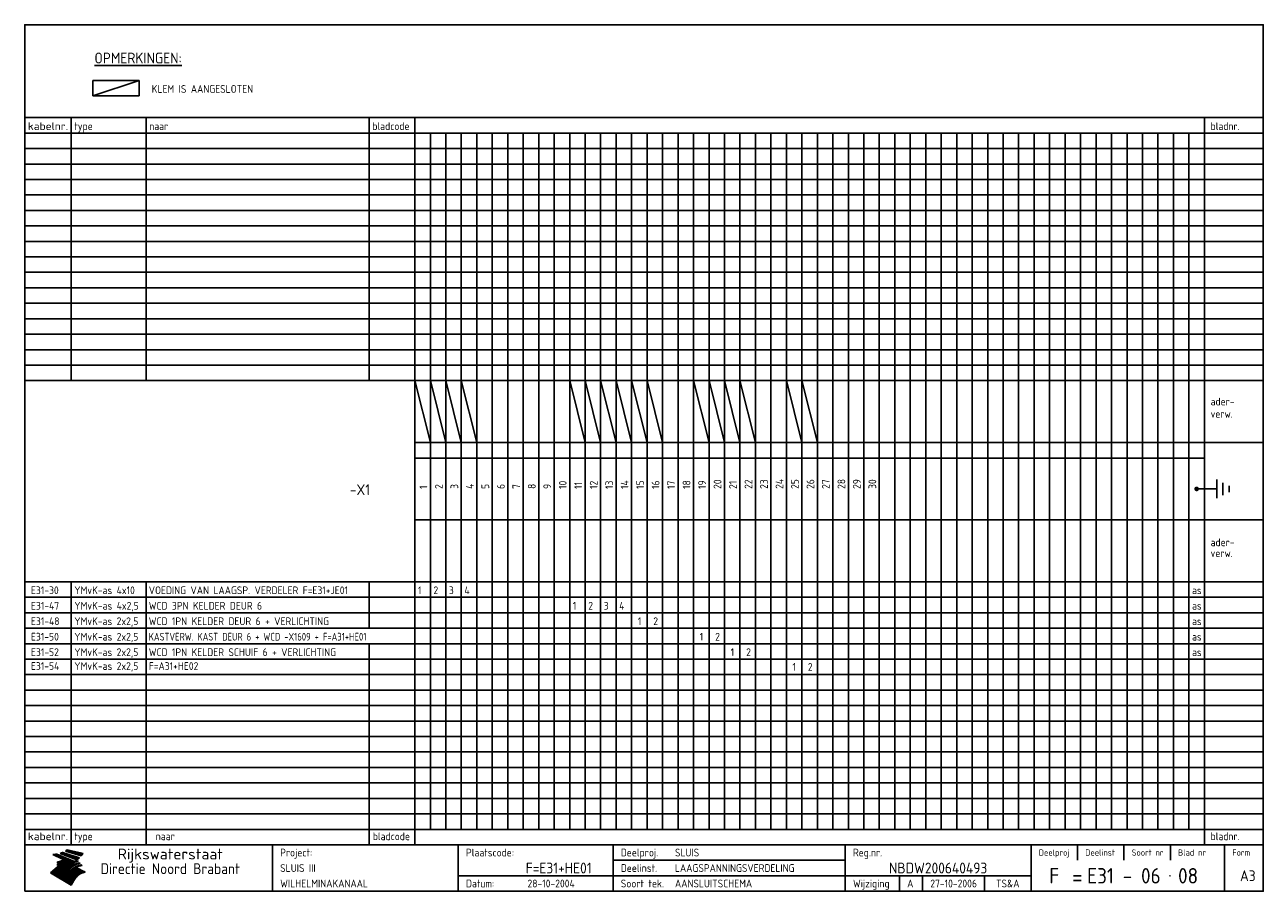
# Model space of a CAD drawing. Extents: x 10 to 410, y 10 to 290.
import ezdxf
from ezdxf.enums import TextEntityAlignment as Align

# ---------------------------------------------------------------- set-up
doc = ezdxf.new("R2010")
doc.units = 0
doc.header["$LTSCALE"] = 10
doc.header["$MEASUREMENT"] = 0
doc.layers.get('0').update_dxf_attribs({"linetype": 'CONTINUOUS'})
for name, color, linetype in [('0-25', 7, 'CONTINUOUS'), ('0-35', 2, 'CONTINUOUS'), ('0-50', 3, 'CONTINUOUS'), ('B-25', 7, 'CONTINUOUS'), ('B-35', 2, 'CONTINUOUS')]:
    doc.layers.add(name, color=color, linetype=linetype)
doc.styles.add('ISO', font='iso.shx')
doc.styles.get("Standard").update_dxf_attribs({"font": 'iso.shx'})

# ---------------------------------------------------------------- blocks, each defined once
blk = doc.blocks.new('KADER-A3')
at = {"layer": '0-25'}
for p, q in [((410, 35), (10, 35)), ((410, 30), (10, 30)), ((350, 25), (350, 20)), ((365, 25), (365, 20)), ((380, 25), (380, 20)), ((200, 20), (275, 20)), ((150, 15), (335, 15)), ((292.5, 15), (292.5, 10)), ((300, 15), (300, 10)), ((320, 15), (320, 10))]:
    blk.add_line(p, q, dxfattribs=at)
at = {"layer": '0-25', "color": 7}
for p, q in [((19.1, 21.89), (25.12, 19)), ((19.1, 21.89), (25.12, 19)), ((19.17, 21.86), (20.7, 21.86)), ((19.29, 21.8), (20.83, 21.8)), ((19.4, 21.75), (20.96, 21.75)), ((19.52, 21.69), (21.09, 21.69)), ((19.64, 21.63), (21.22, 21.63)), ((19.74, 21.92), (20.56, 21.92)), ((19.75, 21.58), (21.36, 21.58)), ((19.87, 21.52), (21.49, 21.52)), ((19.99, 21.47), (21.62, 21.47)), ((20.11, 21.41), (21.75, 21.41)), ((20.22, 21.35), (21.88, 21.35)), ((20.25, 21.97), (20.43, 21.97)), ((20.34, 21.3), (22.02, 21.3)), ((20.38, 21.99), (26.02, 19.59)), ((20.38, 21.99), (26.02, 19.59)), ((20.46, 21.24), (22.15, 21.24)), ((20.57, 21.18), (22.28, 21.18)), ((20.69, 21.13), (22.41, 21.13)), ((20.81, 21.07), (22.55, 21.07)), ((20.92, 21.02), (22.68, 21.02)), ((21.04, 20.96), (22.81, 20.96)), ((21.16, 20.9), (22.94, 20.9)), ((21.27, 20.85), (23.07, 20.85)), ((21.39, 20.79), (23.21, 20.79)), ((21.47, 22.25), (26.83, 20.19)), ((21.47, 22.25), (26.83, 20.19)), ((21.49, 22.25), (23.07, 22.25)), ((21.51, 20.73), (23.34, 20.73)), ((21.6, 22.2), (23.25, 22.2)), ((21.63, 20.68), (23.47, 20.68)), ((21.65, 22.31), (22.89, 22.31)), ((21.74, 20.62), (23.6, 20.62)), ((21.75, 22.14), (23.42, 22.14)), ((21.8, 22.37), (22.71, 22.37)), ((21.86, 20.57), (23.73, 20.57)), ((21.9, 22.08), (23.6, 22.08)), ((21.94, 22.42), (22.53, 22.42)), ((21.98, 20.51), (23.87, 20.51)), ((22.04, 22.03), (23.78, 22.03)), ((22.06, 22.48), (22.36, 22.48)), ((22.09, 20.45), (24, 20.45)), ((22.18, 22.53), (27.65, 20.8)), ((22.18, 22.53), (27.65, 20.8)), ((22.19, 21.97), (23.96, 21.97)), ((22.21, 20.4), (24.13, 20.4)), ((22.33, 20.34), (24.26, 20.34)), ((22.34, 21.92), (24.13, 21.92)), ((22.37, 20), (23.08, 20)), ((22.44, 20.28), (24.4, 20.28)), ((22.48, 21.86), (24.31, 21.86)), ((22.49, 20.06), (23.04, 20.06)), ((22.56, 20.23), (24.53, 20.23)), ((22.61, 20.12), (22.93, 20.12)), ((22.63, 21.8), (24.49, 21.8)), ((22.68, 20.17), (24.66, 20.17)), ((22.71, 20.17), (22.82, 20.17)), ((23.11, 20.02), (22.77, 20.2)), ((23.11, 20.02), (22.77, 20.2)), ((22.78, 21.75), (24.67, 21.75)), ((22.79, 20.12), (24.79, 20.12)), ((22.91, 20.06), (24.92, 20.06)), ((22.92, 21.69), (24.85, 21.69)), ((23.03, 20), (25.06, 20)), ((23.07, 21.63), (25.02, 21.63)), ((23.14, 22.99), (28.22, 21.46)), ((23.14, 22.99), (28.22, 21.46)), ((23.15, 22.98), (25.33, 22.98)), ((23.22, 21.58), (25.2, 21.58)), ((23.23, 23.04), (25.09, 23.04)), ((23.32, 23.1), (24.84, 23.1)), ((23.34, 22.93), (25.57, 22.93)), ((23.36, 21.52), (25.38, 21.52)), ((23.4, 23.15), (24.6, 23.15)), ((23.49, 23.21), (24.36, 23.21)), ((23.51, 21.47), (25.56, 21.47)), ((23.52, 22.87), (25.81, 22.87)), ((23.57, 23.27), (24.12, 23.27)), ((23.64, 23.32), (23.87, 23.32)), ((23.66, 21.41), (25.74, 21.41)), ((23.7, 23.36), (28.82, 22.17)), ((23.7, 23.36), (28.82, 22.17)), ((23.71, 22.82), (26.06, 22.82)), ((23.8, 21.35), (25.91, 21.35)), ((23.9, 22.76), (26.3, 22.76)), ((23.95, 21.3), (26.09, 21.3)), ((24.09, 22.7), (26.54, 22.7)), ((24.09, 21.24), (26.27, 21.24)), ((24.24, 21.18), (26.45, 21.18)), ((24.27, 22.65), (26.78, 22.65)), ((24.39, 21.13), (26.62, 21.13)), ((24.46, 22.59), (27.03, 22.59)), ((24.53, 21.07), (26.8, 21.07)), ((24.65, 22.53), (27.27, 22.53)), ((24.68, 21.02), (26.98, 21.02)), ((24.83, 20.96), (27.16, 20.96)), ((24.84, 22.48), (27.51, 22.48)), ((24.97, 20.9), (27.34, 20.9)), ((25.02, 22.42), (27.75, 22.42)), ((25.12, 20.85), (27.51, 20.85)), ((25.21, 22.37), (28, 22.37)), ((25.27, 20.79), (27.63, 20.79)), ((25.4, 22.31), (28.24, 22.31)), ((25.41, 20.73), (27.57, 20.73)), ((25.56, 20.68), (27.51, 20.68)), ((25.58, 22.25), (28.48, 22.25)), ((25.71, 20.62), (27.44, 20.62)), ((25.77, 22.2), (28.72, 22.2)), ((25.85, 20.57), (27.37, 20.57)), ((25.96, 22.14), (28.79, 22.14)), ((26, 20.51), (27.29, 20.51)), ((26.15, 22.08), (28.75, 22.08)), ((26.15, 20.45), (27.22, 20.45)), ((26.29, 20.4), (27.14, 20.4)), ((26.33, 22.03), (28.71, 22.03)), ((26.44, 20.34), (27.06, 20.34)), ((26.52, 21.97), (28.66, 21.97)), ((26.59, 20.28), (26.97, 20.28)), ((26.71, 21.92), (28.62, 21.92)), ((26.73, 20.23), (26.89, 20.23)), ((26.9, 21.86), (28.57, 21.86)), ((27.08, 21.8), (28.52, 21.8)), ((27.27, 21.75), (28.48, 21.75)), ((27.46, 21.69), (28.43, 21.69)), ((27.65, 21.63), (28.38, 21.63)), ((27.83, 21.58), (28.33, 21.58)), ((28.02, 21.52), (28.28, 21.52)), ((28.21, 21.47), (28.22, 21.47)), ((20.58, 17.88), (18.3, 16)), ((20.58, 17.88), (18.3, 16)), ((24.94, 11.97), (18.3, 16)), ((24.94, 11.97), (18.3, 16)), ((18.31, 16.01), (20.96, 16.01)), ((18.38, 16.07), (21.46, 16.07)), ((18.45, 16.12), (21.88, 16.12)), ((18.52, 16.18), (22.15, 16.18)), ((18.59, 16.23), (22.38, 16.23)), ((18.65, 16.29), (22.58, 16.29)), ((18.72, 16.35), (22.75, 16.35)), ((18.79, 16.4), (22.91, 16.4)), ((18.86, 16.46), (20.6, 16.46)), ((18.93, 16.52), (20.6, 16.52)), ((18.99, 16.57), (20.6, 16.57)), ((19.06, 16.63), (20.6, 16.63)), ((19.13, 16.68), (20.6, 16.68)), ((19.2, 16.74), (20.6, 16.74)), ((19.27, 16.8), (20.6, 16.8)), ((19.33, 16.85), (21.07, 16.85)), ((19.4, 16.91), (21.55, 16.91)), ((19.47, 16.97), (21.88, 16.97)), ((19.54, 17.02), (22.13, 17.02)), ((19.61, 17.08), (22.34, 17.08)), ((19.67, 17.13), (20.6, 17.13)), ((19.74, 17.19), (20.6, 17.19)), ((19.81, 17.25), (20.6, 17.25)), ((19.88, 17.3), (20.6, 17.3)), ((19.95, 17.36), (20.6, 17.36)), ((20.01, 17.42), (20.6, 17.42)), ((20.08, 17.47), (20.93, 17.47)), ((20.15, 17.53), (21.26, 17.53)), ((20.22, 17.58), (21.51, 17.58)), ((20.29, 17.64), (21.72, 17.64)), ((20.35, 17.7), (21.9, 17.7)), ((20.42, 17.75), (22.07, 17.75)), ((20.49, 17.81), (22.22, 17.81)), ((20.56, 17.87), (22.36, 17.87)), ((20.6, 19.11), (20.58, 19.51)), ((20.6, 19.11), (20.58, 19.51)), ((20.58, 19.5), (22.09, 19.5)), ((20.58, 19.44), (21.95, 19.44)), ((20.59, 19.38), (21.79, 19.38)), ((20.59, 19.33), (21.62, 19.33)), ((20.59, 19.27), (21.42, 19.27)), ((20.6, 19.22), (21.2, 19.22)), ((20.6, 19.16), (20.93, 19.16)), ((20.6, 19.11), (20.69, 19.12)), ((20.6, 19.11), (20.69, 19.12)), ((20.6, 18.79), (20.77, 18.81)), ((20.6, 18.79), (20.77, 18.81)), ((20.6, 18.29), (20.6, 18.79)), ((20.6, 18.29), (20.6, 18.79)), ((20.6, 18.77), (22.46, 18.77)), ((20.6, 18.71), (22.33, 18.71)), ((20.6, 18.65), (22.19, 18.65)), ((20.6, 18.6), (22.04, 18.6)), ((20.6, 18.54), (21.87, 18.54)), ((20.6, 18.48), (21.68, 18.48)), ((20.6, 18.43), (21.46, 18.43)), ((20.6, 18.37), (21.21, 18.37)), ((20.6, 18.29), (20.88, 18.32)), ((20.6, 18.29), (20.88, 18.32)), ((20.6, 18.32), (20.87, 18.32)), ((20.6, 17.88), (20.86, 17.91)), ((20.6, 17.88), (20.86, 17.91)), ((20.6, 17.43), (20.97, 17.48)), ((20.6, 17.43), (20.97, 17.48)), ((20.6, 17.43), (20.6, 17.09)), ((20.6, 17.43), (20.6, 17.09)), ((20.6, 17.09), (21.26, 17.16)), ((20.6, 17.09), (21.26, 17.16)), ((20.6, 16.8), (21.37, 16.89)), ((20.6, 16.8), (21.37, 16.89)), ((20.6, 16.8), (20.6, 16.45)), ((20.6, 16.8), (20.6, 16.45)), ((20.6, 16.45), (21.56, 16.56)), ((20.6, 16.45), (21.56, 16.56)), ((20.6, 15.97), (21.67, 16.09)), ((20.6, 15.97), (21.67, 16.09)), ((20.7, 16.46), (23.06, 16.46)), ((20.9, 19.55), (22.23, 19.55)), ((20.9, 18.82), (22.59, 18.82)), ((20.98, 17.92), (22.5, 17.92)), ((21.02, 17.13), (22.53, 17.13)), ((21.19, 19.61), (22.35, 19.61)), ((21.2, 16.52), (23.2, 16.52)), ((21.32, 18.88), (22.71, 18.88)), ((21.32, 17.98), (22.62, 17.98)), ((21.42, 19.67), (22.47, 19.67)), ((21.47, 17.19), (22.7, 17.19)), ((21.59, 18.03), (22.74, 18.03)), ((21.61, 18.93), (22.82, 18.93)), ((21.62, 19.72), (22.59, 19.72)), ((21.72, 16.57), (23.32, 16.57)), ((21.77, 17.25), (22.85, 17.25)), ((21.8, 19.78), (22.69, 19.78)), ((21.8, 18.09), (22.85, 18.09)), ((21.84, 18.99), (22.92, 18.99)), ((21.96, 19.83), (22.79, 19.83)), ((21.99, 18.15), (22.95, 18.15)), ((22.01, 17.3), (22.99, 17.3)), ((22.03, 19.05), (23.03, 19.05)), ((22.1, 16.63), (23.44, 16.63)), ((22.11, 19.89), (22.89, 19.89)), ((22.16, 18.2), (23.05, 18.2)), ((22.21, 19.1), (23.12, 19.1)), ((22.21, 17.36), (23.12, 17.36)), ((22.24, 19.95), (22.99, 19.95)), ((22.31, 18.26), (23.15, 18.26)), ((22.36, 19.16), (23.22, 19.16)), ((22.38, 16.68), (23.56, 16.68)), ((22.39, 17.42), (23.24, 17.42)), ((22.45, 18.32), (23.24, 18.32)), ((22.51, 19.22), (23.3, 19.22)), ((22.56, 17.47), (23.36, 17.47)), ((22.59, 18.37), (23.33, 18.37)), ((22.6, 16.74), (23.66, 16.74)), ((22.64, 19.27), (23.39, 19.27)), ((22.71, 18.43), (23.42, 18.43)), ((22.71, 17.53), (23.47, 17.53)), ((22.77, 19.33), (23.47, 19.33)), ((22.79, 16.8), (23.77, 16.8)), ((22.83, 18.48), (23.5, 18.48)), ((22.84, 17.58), (23.57, 17.58)), ((22.89, 19.38), (23.55, 19.38)), ((22.94, 18.54), (23.58, 18.54)), ((22.96, 16.85), (23.86, 16.85)), ((22.97, 17.64), (23.67, 17.64)), ((23, 19.44), (23.63, 19.44)), ((23.04, 18.6), (23.66, 18.6)), ((23.1, 19.5), (23.72, 19.5)), ((23.1, 17.7), (23.77, 17.7)), ((23.12, 16.91), (23.96, 16.91)), ((23.14, 18.65), (23.74, 18.65)), ((23.15, 19.95), (25.19, 19.95)), ((23.21, 19.55), (23.8, 19.55)), ((23.21, 17.75), (23.86, 17.75)), ((23.21, 16.01), (28.9, 16.01)), ((23.24, 18.71), (23.82, 18.71)), ((23.26, 19.89), (25.32, 19.89)), ((23.26, 16.97), (24.05, 16.97)), ((23.3, 19.61), (23.88, 19.61)), ((23.32, 17.81), (23.95, 17.81)), ((23.33, 18.77), (23.91, 18.77)), ((23.37, 16.07), (29.08, 16.07)), ((23.38, 19.83), (25.45, 19.83)), ((23.39, 19.67), (23.81, 19.67)), ((23.39, 17.02), (24.14, 17.02)), ((23.42, 18.82), (23.99, 18.82)), ((23.42, 17.87), (24.03, 17.87)), ((23.45, 19.7), (23.58, 19.79)), ((23.45, 19.7), (23.58, 19.79)), ((23.48, 19.72), (23.7, 19.72)), ((23.5, 19.78), (25.58, 19.78)), ((23.51, 18.88), (24.07, 18.88)), ((23.51, 16.12), (29.27, 16.12)), ((23.52, 17.92), (24.11, 17.92)), ((23.52, 17.08), (24.22, 17.08)), ((23.54, 18.9), (24.3, 19.42)), ((23.54, 18.9), (24.3, 19.42)), ((23.56, 19.78), (23.59, 19.78)), ((23.56, 19.39), (23.9, 19.62)), ((23.56, 19.39), (23.9, 19.62)), ((23.58, 19.79), (23.9, 19.62)), ((23.58, 19.79), (23.9, 19.62)), ((23.59, 18.93), (24.15, 18.93)), ((23.61, 19.72), (25.72, 19.72)), ((23.62, 17.98), (24.2, 17.98)), ((23.63, 17.13), (24.3, 17.13)), ((23.65, 18.59), (24.62, 19.25)), ((23.65, 18.59), (24.62, 19.25)), ((29.41, 16.17), (23.65, 16.17)), ((23.67, 18.99), (24.23, 18.99)), ((23.71, 18.03), (24.28, 18.03)), ((23.73, 19.67), (25.85, 19.67)), ((23.75, 19.05), (24.32, 19.05)), ((23.75, 17.19), (24.38, 17.19)), ((23.77, 16.23), (29.47, 16.23)), ((23.79, 18.09), (24.36, 18.09)), ((23.83, 19.1), (24.4, 19.1)), ((23.85, 19.61), (25.98, 19.61)), ((23.85, 17.25), (24.46, 17.25)), ((23.88, 18.15), (24.44, 18.15)), ((23.89, 16.29), (29.36, 16.29)), ((23.92, 19.16), (24.48, 19.16)), ((23.94, 18.19), (25.23, 19.07)), ((23.94, 18.19), (25.23, 19.07)), ((23.95, 17.3), (24.55, 17.3)), ((23.96, 19.55), (25.96, 19.55)), ((23.96, 18.2), (24.53, 18.2)), ((24, 19.22), (24.56, 19.22)), ((24, 16.35), (29.24, 16.35)), ((24.04, 18.26), (24.61, 18.26)), ((24.05, 17.36), (24.63, 17.36)), ((24.06, 17.88), (25.34, 18.76)), ((24.06, 17.88), (25.34, 18.76)), ((24.08, 19.5), (25.88, 19.5)), ((24.08, 19.27), (24.58, 19.27)), ((24.11, 16.4), (29.13, 16.4)), ((24.13, 18.32), (24.69, 18.32)), ((24.14, 17.42), (24.71, 17.42)), ((24.16, 19.33), (24.47, 19.33)), ((24.2, 19.44), (25.79, 19.44)), ((24.21, 18.37), (24.77, 18.37)), ((24.21, 16.46), (29.02, 16.46)), ((24.23, 17.47), (24.79, 17.47)), ((24.24, 17.48), (25.52, 18.36)), ((24.24, 17.48), (25.52, 18.36)), ((24.25, 19.38), (24.36, 19.38)), ((24.29, 18.43), (24.85, 18.43)), ((24.3, 19.42), (24.62, 19.25)), ((24.3, 19.42), (24.62, 19.25)), ((24.31, 19.38), (25.71, 19.38)), ((24.31, 17.53), (24.87, 17.53)), ((24.31, 16.52), (28.91, 16.52)), ((24.35, 17.17), (25.64, 18.05)), ((24.35, 17.17), (25.64, 18.05)), ((24.37, 18.48), (24.94, 18.48)), ((24.39, 17.58), (24.96, 17.58)), ((24.4, 16.57), (28.79, 16.57)), ((24.43, 19.33), (25.62, 19.33)), ((24.45, 18.54), (25.02, 18.54)), ((24.47, 17.64), (25.04, 17.64)), ((24.49, 16.63), (28.68, 16.63)), ((24.54, 18.6), (25.1, 18.6)), ((24.55, 19.27), (25.54, 19.27)), ((24.56, 17.7), (25.12, 17.7)), ((24.57, 16.68), (28.57, 16.68)), ((24.62, 18.65), (25.18, 18.65)), ((24.63, 16.72), (25.91, 17.6)), ((24.63, 16.72), (25.91, 17.6)), ((24.64, 17.75), (25.2, 17.75)), ((24.66, 16.74), (28.45, 16.74)), ((24.67, 19.22), (25.45, 19.22)), ((24.7, 18.71), (25.27, 18.71)), ((24.72, 17.81), (25.29, 17.81)), ((24.74, 16.8), (28.34, 16.8)), ((24.78, 19.16), (25.37, 19.16)), ((24.78, 18.77), (25.34, 18.77)), ((24.8, 17.87), (25.37, 17.87)), ((24.82, 16.85), (28.23, 16.85)), ((24.87, 18.82), (25.4, 18.82)), ((24.89, 17.92), (25.45, 17.92)), ((24.9, 19.1), (25.28, 19.1)), ((24.9, 16.91), (28.11, 16.91)), ((24.95, 18.88), (25.45, 18.88)), ((24.97, 17.98), (25.53, 17.98)), ((24.99, 16.97), (28, 16.97)), ((25.02, 19.05), (25.2, 19.05)), ((25.03, 18.93), (25.51, 18.93)), ((25.05, 18.03), (25.61, 18.03)), ((25.07, 17.02), (27.89, 17.02)), ((25.11, 18.99), (25.57, 18.99)), ((26.02, 19.59), (25.12, 19)), ((26.02, 19.59), (25.12, 19)), ((25.13, 18.09), (25.68, 18.09)), ((25.15, 17.08), (27.77, 17.08)), ((25.19, 19.05), (25.63, 19.05)), ((25.21, 18.15), (25.75, 18.15)), ((25.23, 17.13), (27.66, 17.13)), ((25.26, 19.1), (25.7, 19.1)), ((25.3, 18.2), (25.82, 18.2)), ((25.31, 17.19), (27.55, 17.19)), ((25.33, 19.16), (25.77, 19.16)), ((25.38, 18.26), (25.89, 18.26)), ((25.39, 19.22), (25.85, 19.22)), ((25.4, 17.25), (27.43, 17.25)), ((25.46, 18.32), (25.97, 18.32)), ((25.47, 19.27), (25.93, 19.27)), ((25.48, 17.3), (27.32, 17.3)), ((25.54, 19.33), (26.03, 19.33)), ((25.54, 18.37), (26.06, 18.37)), ((25.56, 17.36), (27.21, 17.36)), ((25.62, 18.43), (26.14, 18.43)), ((25.63, 19.38), (26.13, 19.38)), ((25.64, 17.42), (27.1, 17.42)), ((25.7, 18.48), (26.24, 18.48)), ((25.72, 19.44), (26.24, 19.44)), ((25.73, 17.47), (26.98, 17.47)), ((25.79, 18.54), (26.34, 18.54)), ((25.81, 17.53), (26.87, 17.53)), ((25.82, 19.5), (26.36, 19.5)), ((25.89, 18.6), (26.46, 18.6)), ((25.89, 17.58), (26.76, 17.58)), ((25.93, 19.55), (26.53, 19.55)), ((25.96, 17.64), (26.64, 17.64)), ((25.99, 18.65), (26.58, 18.65)), ((26.04, 17.7), (26.59, 17.7)), ((26.06, 19.61), (26.85, 19.61)), ((26.1, 18.71), (26.72, 18.71)), ((26.12, 17.75), (26.67, 17.75)), ((26.2, 17.81), (26.76, 17.81)), ((26.21, 19.67), (27.23, 19.67)), ((26.23, 18.77), (26.89, 18.77)), ((26.29, 17.87), (26.86, 17.87)), ((26.37, 18.82), (27.09, 18.82)), ((26.39, 17.92), (26.97, 17.92)), ((26.44, 19.72), (27.18, 19.72)), ((26.49, 17.98), (27.09, 17.98)), ((26.53, 18.88), (27.34, 18.88)), ((26.56, 17.68), (29.54, 16.2)), ((26.56, 17.68), (29.54, 16.2)), ((26.6, 18.03), (27.22, 18.03)), ((26.72, 18.09), (27.38, 18.09)), ((26.73, 18.93), (27.66, 18.93)), ((26.85, 18.15), (27.56, 18.15)), ((26.99, 18.99), (27.9, 18.99)), ((27, 18.2), (27.8, 18.2)), ((27.13, 19.78), (27.25, 19.64)), ((27.13, 19.78), (27.25, 19.64)), ((27.18, 18.26), (28.13, 18.26)), ((27.26, 19.05), (27.84, 19.05)), ((27.39, 18.32), (28.47, 18.32)), ((27.7, 18.37), (28.49, 18.37)), ((27.78, 19.1), (27.93, 18.96)), ((27.78, 19.1), (27.93, 18.96)), ((28, 18.43), (28.44, 18.43)), ((28.29, 15.83), (29.54, 16.2)), ((28.29, 15.83), (29.54, 16.2)), ((28.39, 18.48), (28.54, 18.32)), ((28.39, 18.48), (28.54, 18.32)), ((29.54, 16.2), (29.45, 16.17)), ((29.54, 16.2), (29.45, 16.17)), ((29.46, 16.18), (29.47, 16.18)), ((18.38, 15.95), (20.6, 15.95)), ((18.47, 15.9), (20.6, 15.9)), ((18.57, 15.84), (20.6, 15.84)), ((18.66, 15.78), (20.6, 15.78)), ((18.75, 15.73), (20.6, 15.73)), ((18.85, 15.67), (20.6, 15.67)), ((18.94, 15.62), (20.6, 15.62)), ((19.03, 15.56), (27.83, 15.56)), ((19.12, 15.5), (27.75, 15.5)), ((19.22, 15.45), (27.66, 15.45)), ((19.31, 15.39), (27.58, 15.39)), ((19.4, 15.33), (27.5, 15.33)), ((19.49, 15.28), (27.43, 15.28)), ((19.59, 15.22), (27.36, 15.22)), ((19.68, 15.17), (27.29, 15.17)), ((19.77, 15.11), (27.22, 15.11)), ((19.86, 15.05), (27.15, 15.05)), ((19.96, 15), (27.09, 15)), ((20.05, 14.94), (27.02, 14.94)), ((20.14, 14.88), (26.96, 14.88)), ((20.24, 14.83), (26.9, 14.83)), ((20.33, 14.77), (26.84, 14.77)), ((20.42, 14.72), (26.79, 14.72)), ((20.51, 14.66), (26.73, 14.66)), ((20.6, 15.97), (20.6, 15.58)), ((20.6, 15.97), (20.6, 15.58)), ((20.6, 15.58), (21.95, 15.73)), ((20.6, 15.58), (21.95, 15.73)), ((20.61, 14.6), (26.68, 14.6)), ((20.7, 14.55), (26.62, 14.55)), ((20.79, 14.49), (26.57, 14.49)), ((20.88, 14.43), (26.52, 14.43)), ((20.94, 15.62), (27.92, 15.62)), ((20.98, 14.38), (26.47, 14.38)), ((21.07, 14.32), (26.42, 14.32)), ((21.16, 14.27), (26.38, 14.27)), ((21.25, 14.21), (26.33, 14.21)), ((21.35, 14.15), (26.29, 14.15)), ((21.44, 14.1), (26.24, 14.1)), ((21.45, 15.67), (28.01, 15.67)), ((21.53, 14.04), (26.2, 14.04)), ((21.63, 13.98), (26.16, 13.98)), ((21.72, 13.93), (26.12, 13.93)), ((21.81, 13.87), (26.08, 13.87)), ((21.9, 13.82), (26.04, 13.82)), ((21.96, 15.73), (28.11, 15.73)), ((22, 13.76), (26, 13.76)), ((22.09, 13.7), (25.96, 13.7)), ((22.18, 13.65), (25.93, 13.65)), ((22.27, 13.59), (25.89, 13.59)), ((22.34, 15.78), (28.21, 15.78)), ((22.37, 13.53), (25.86, 13.53)), ((22.46, 13.48), (25.82, 13.48)), ((22.55, 13.42), (25.79, 13.42)), ((22.62, 15.84), (28.33, 15.84)), ((22.65, 13.37), (25.76, 13.37)), ((22.74, 13.31), (25.73, 13.31)), ((22.83, 13.25), (25.69, 13.25)), ((22.84, 15.9), (28.52, 15.9)), ((22.92, 13.2), (25.66, 13.2)), ((23.02, 13.14), (25.63, 13.14)), ((23.04, 15.95), (28.71, 15.95)), ((23.11, 13.08), (25.59, 13.08)), ((23.2, 13.03), (25.56, 13.03)), ((23.29, 12.97), (25.53, 12.97)), ((23.39, 12.92), (25.5, 12.92)), ((23.48, 12.86), (25.46, 12.86)), ((23.57, 12.8), (25.43, 12.8)), ((23.66, 12.75), (25.4, 12.75)), ((23.76, 12.69), (25.36, 12.69)), ((23.85, 12.63), (25.33, 12.63)), ((23.94, 12.58), (25.3, 12.58)), ((24.04, 12.52), (25.26, 12.52)), ((24.13, 12.47), (25.23, 12.47)), ((24.22, 12.41), (25.2, 12.41)), ((24.31, 12.35), (25.17, 12.35)), ((24.41, 12.3), (25.13, 12.3)), ((24.5, 12.24), (25.1, 12.24)), ((24.59, 12.18), (25.07, 12.18)), ((24.68, 12.13), (25.03, 12.13)), ((24.78, 12.07), (25, 12.07)), ((24.87, 12.02), (24.97, 12.02)), ((24.94, 11.97), (25.81, 13.45)), ((24.94, 11.97), (25.81, 13.45))]:
    blk.add_line(p, q, dxfattribs=at)
for centre, radius, start, end in [((19.15, 29.7), 7.8, 269.6055, 279.0886), ((19.15, 29.7), 7.8, 269.6055, 279.0886), ((19.93, 25.38), 5.91, 276.3402, 298.7463), ((19.93, 25.38), 5.91, 276.3402, 298.7463), ((19.84, 25.09), 6.03, 278.129, 302.868), ((19.84, 25.09), 6.03, 278.129, 302.868), ((19.84, 27.26), 5.27, 288.0217, 296.3084), ((19.84, 27.26), 5.27, 288.0217, 296.3084), ((20.49, 27.56), 5.28, 300.0654, 307.393), ((20.49, 27.56), 5.28, 300.0654, 307.393), ((24.11, 24.7), 5.26, 301.1147, 312.2814), ((24.11, 24.7), 5.26, 301.1147, 312.2814), ((21.95, 27.32), 8.59, 316.9248, 323.1399), ((21.95, 27.32), 8.59, 316.9248, 323.1399), ((20.21, 23.78), 5.91, 273.6149, 304.3803), ((20.21, 23.78), 5.91, 273.6149, 304.3803), ((20.35, 24.56), 5.76, 274.164, 302.5474), ((20.35, 24.56), 5.76, 274.164, 302.5474), ((20.05, 24.28), 6.02, 277.9472, 305.7139), ((20.05, 24.28), 6.02, 277.9472, 305.7139), ((20.04, 23.49), 6.09, 278.8115, 306.4242), ((20.04, 23.49), 6.09, 278.8115, 306.4242), ((20.53, 23.07), 5.96, 277.0519, 304.973), ((20.53, 23.07), 5.96, 277.0519, 304.973), ((20.72, 22.76), 5.91, 276.3402, 304.3803), ((20.72, 22.76), 5.91, 276.3402, 304.3803), ((21.06, 22.34), 5.81, 274.9043, 303.1745), ((21.06, 22.34), 5.81, 274.9043, 303.1745), ((20.82, 22.06), 6.04, 278.1111, 305.8489), ((20.82, 22.06), 6.04, 278.1111, 305.8489), ((21.3, 21.6), 5.91, 276.3402, 304.3803), ((21.3, 21.6), 5.91, 276.3402, 304.3803), ((27.05, 17.17), 2.63, 107.4286, 133.7799), ((27.05, 17.17), 2.63, 107.4286, 133.7799), ((27.45, 16.91), 2.81, 110.4143, 138.7411), ((27.45, 16.91), 2.81, 110.4143, 138.7411), ((27.57, 15.64), 3.4, 98.1566, 126.9045), ((27.57, 15.64), 3.4, 98.1566, 126.9045), ((27.91, 15.54), 3.39, 100.5835, 132.088), ((27.91, 15.54), 3.39, 100.5835, 132.088), ((28.21, 14.74), 3.67, 95.7581, 128.7216), ((28.21, 14.74), 3.67, 95.7581, 128.7216), ((27.01, 16.84), 2.93, 87.7348, 104.8316), ((27.01, 16.84), 2.93, 87.7348, 104.8316), ((27.37, 15.71), 3.93, 91.7838, 103.2817), ((27.37, 15.71), 3.93, 91.7838, 103.2817), ((28.4, 15.05), 3.21, 96.3886, 125.0052), ((28.4, 15.05), 3.21, 96.3886, 125.0052), ((27.82, 16.31), 2.8, 90.634, 105.1984), ((27.82, 16.31), 2.8, 90.634, 105.1984), ((28.19, 15.04), 3.93, 93.8342, 103.2817), ((28.19, 15.04), 3.93, 93.8342, 103.2817), ((28.58, 15.69), 2.8, 93.8141, 105.1984), ((28.58, 15.69), 2.8, 93.8141, 105.1984), ((28.95, 14.41), 3.93, 96.0135, 103.2817), ((28.95, 14.41), 3.93, 96.0135, 103.2817), ((31.24, 10.26), 6.3, 117.9568, 149.6251), ((31.24, 10.26), 6.3, 117.9568, 149.6251)]:
    blk.add_arc(centre, radius, start, end, dxfattribs=at)
at = {"layer": '0-35'}
for p, q in [((90, 25), (90, 10)), ((150, 25), (150, 10)), ((200, 25), (200, 10)), ((275, 25), (275, 10)), ((335, 25), (335, 10)), ((397.5, 25), (397.5, 10))]:
    blk.add_line(p, q, dxfattribs=at)
at = {"layer": '0-50'}
for p, q in [((10, 25), (410, 25)), ((348.75, 15), (351.25, 15)), ((348.75, 13.5), (351.25, 13.5))]:
    blk.add_line(p, q, dxfattribs=at)
blk.add_lwpolyline([(10, 10), (410, 10), (410, 290), (10, 290)], close=True, dxfattribs=at)
at = {"layer": '0-50', "const_width": 0.25}
blk.add_lwpolyline([(379.75, 15, 1), (380, 15, 1)], format="xyb", close=True, dxfattribs=at)
at = {"layer": '0-25', "style": 'ISO'}
for s, height, p in [('Project:', 2.5, (92.5, 22.5)), ('Plaatscode:', 2.5, (152.5, 22.5)), ('Deelproj.', 2.5, (202.5, 22.5)), ('Reg.nr.', 2.5, (277.5, 22.5)), ('Deelproj', 2, (337.5, 22.5)), ('Deelinst', 2, (352.5, 22.5)), ('Soort nr', 2, (367.5, 22.5)), ('Blad nr', 2, (382.5, 22.5)), ('Form', 2, (400, 22.5)), ('Deelinst.', 2.5, (202.5, 17.5)), ('Datum:', 2.5, (152.5, 12.5)), ('Soort tek.', 2.5, (202.5, 12.5)), ('Wijziging', 2.5, (277.5, 12.5))]:
    blk.add_text(s, height=height, dxfattribs=at).set_placement(p, align=Align.MIDDLE_LEFT)
for tag, p in [('N', (220, 22.5)), ('B', (92.5, 17.5)), ('P', (220, 17.5)), ('C', (92.5, 12.5)), ('U', (220, 12.5)), ('REV', (295, 12.5))]:
    blk.add_attdef(tag, text='', height=2.5, dxfattribs=at).set_placement(p, align=Align.MIDDLE_LEFT)
for tag, p in [('W', (180, 12.5)), ('Z', (310, 12.5)), ('Y', (327.5, 12.5))]:
    blk.add_attdef(tag, text='', height=2.5, dxfattribs=at).set_placement(p, align=Align.MIDDLE)
at = {"layer": '0-35', "style": 'ISO', "width": 1.00614}
blk.add_text('Rijkswaterstaat', height=3.5, dxfattribs=at).set_placement((40, 20.28), (74, 20.28), align=Align.FIT)
at = {"layer": '0-35', "color": 2, "style": 'ISO', "width": 0.948867}
blk.add_text('Directie Noord Brabant', height=3.5, dxfattribs=at).set_placement((34.5, 15.53), (79.5, 15.53), align=Align.FIT)
at = {"layer": '0-35', "style": 'ISO'}
for tag, p in [('X', (178.5, 17.5)), ('FORM', (402.5, 15))]:
    blk.add_attdef(tag, text='', height=3.5, dxfattribs=at).set_placement(p, align=Align.MIDDLE_LEFT)
blk.add_attdef('RNR', text='', height=3.5, dxfattribs=at).set_placement((305, 17.5), align=Align.MIDDLE)
at = {"layer": '0-50', "style": 'ISO'}
for tag, p in [('M', (342.5, 15)), ('O', (365, 15))]:
    blk.add_attdef(tag, text='', height=5, dxfattribs=at).set_placement(p, align=Align.MIDDLE)
blk.add_attdef('Q', text='', height=5, dxfattribs=at).set_placement((382.5, 15), align=Align.MIDDLE_LEFT)

msp = doc.modelspace()

# ---------------------------------------------------------------- linework, layer by layer
at = {"layer": '0-25'}
for p, q in [((10, 260), (410, 260)), ((10, 255), (410, 255)), ((141, 255), (141, 175)), ((146, 255), (146, 175)), ((151, 255), (151, 175)), ((156, 255), (156, 175)), ((161, 255), (161, 30)), ((166, 255), (166, 175)), ((171, 255), (171, 175)), ((176, 255), (176, 175)), ((181, 255), (181, 175)), ((186, 255), (186, 30)), ((191, 255), (191, 175)), ((196, 255), (196, 175)), ((201, 255), (201, 175)), ((206, 255), (206, 175)), ((211, 255), (211, 30)), ((216, 255), (216, 175)), ((221, 255), (221, 175)), ((226, 255), (226, 175)), ((231, 255), (231, 175)), ((236, 255), (236, 30)), ((241, 255), (241, 175)), ((246, 255), (246, 175)), ((251, 255), (251, 175)), ((256, 255), (256, 175)), ((261, 255), (261, 30)), ((266, 255), (266, 175)), ((271, 255), (271, 175)), ((276, 255), (276, 175)), ((281, 255), (281, 175)), ((286, 255), (286, 30)), ((291, 255), (291, 175)), ((296, 255), (296, 175)), ((301, 255), (301, 175)), ((306, 255), (306, 175)), ((311, 255), (311, 30)), ((316, 255), (316, 175)), ((321, 255), (321, 175)), ((326, 255), (326, 175)), ((331, 255), (331, 175)), ((336, 255), (336, 30)), ((341, 255), (341, 175)), ((346, 255), (346, 175)), ((351, 255), (351, 175)), ((356, 255), (356, 175)), ((361, 255), (361, 30)), ((366, 255), (366, 175)), ((371, 255), (371, 175)), ((376, 255), (376, 175)), ((381, 255), (381, 175)), ((386, 255), (386, 30)), ((10, 250), (410, 250)), ((10, 245), (410, 245)), ((10, 240), (410, 240)), ((10, 235), (410, 235)), ((10, 230), (410, 230)), ((10, 225), (410, 225)), ((10, 220), (410, 220)), ((10, 215), (410, 215)), ((10, 210), (410, 210)), ((10, 205), (410, 205)), ((10, 200), (410, 200)), ((10, 195), (410, 195)), ((10, 190), (410, 190)), ((10, 185), (410, 185)), ((10, 180), (410, 180)), ((10, 175), (410, 175)), ((141, 155), (136, 175)), ((141, 175), (141, 110)), ((146, 155), (141, 175)), ((146, 175), (146, 110)), ((151, 155), (146, 175)), ((151, 175), (151, 110)), ((156, 155), (151, 175)), ((156, 175), (156, 110)), ((166, 175), (166, 110)), ((171, 175), (171, 110)), ((176, 175), (176, 110)), ((181, 175), (181, 110)), ((191, 155), (186, 175)), ((191, 175), (191, 110)), ((196, 155), (191, 175)), ((196, 175), (196, 110)), ((201, 155), (196, 175)), ((201, 175), (201, 110)), ((206, 155), (201, 175)), ((206, 175), (206, 110)), ((211, 155), (206, 175)), ((216, 155), (211, 175)), ((216, 175), (216, 110)), ((221, 175), (221, 110)), ((226, 175), (226, 110)), ((231, 155), (226, 175)), ((231, 175), (231, 110)), ((236, 155), (231, 175)), ((241, 155), (236, 175)), ((241, 175), (241, 110)), ((246, 155), (241, 175)), ((246, 175), (246, 110)), ((251, 175), (251, 110)), ((256, 175), (256, 110)), ((261, 155), (256, 175)), ((266, 155), (261, 175)), ((266, 175), (266, 110)), ((271, 175), (271, 110)), ((276, 175), (276, 110)), ((281, 175), (281, 110)), ((291, 175), (291, 110)), ((296, 175), (296, 110)), ((301, 175), (301, 110)), ((306, 175), (306, 110)), ((316, 175), (316, 110)), ((321, 175), (321, 110)), ((326, 175), (326, 110)), ((331, 175), (331, 110)), ((341, 175), (341, 110)), ((346, 175), (346, 110)), ((351, 175), (351, 110)), ((356, 175), (356, 110)), ((366, 175), (366, 110)), ((371, 175), (371, 110)), ((376, 175), (376, 110)), ((381, 175), (381, 110)), ((136, 150), (391, 150)), ((389, 140), (395, 140)), ((395, 143), (395, 137)), ((397, 142), (397, 138)), ((399, 141), (399, 139)), ((10, 110), (410, 110)), ((141, 110), (141, 30)), ((146, 110), (146, 30)), ((151, 110), (151, 30)), ((156, 110), (156, 30)), ((166, 110), (166, 30)), ((171, 110), (171, 30)), ((176, 110), (176, 30)), ((181, 110), (181, 30)), ((191, 110), (191, 30)), ((196, 110), (196, 30)), ((201, 110), (201, 30)), ((206, 110), (206, 30)), ((216, 110), (216, 30)), ((221, 110), (221, 30)), ((226, 110), (226, 30)), ((231, 110), (231, 30)), ((241, 110), (241, 30)), ((246, 110), (246, 30)), ((251, 110), (251, 30)), ((256, 110), (256, 30)), ((266, 110), (266, 30)), ((271, 110), (271, 30)), ((276, 110), (276, 30)), ((281, 110), (281, 30)), ((291, 110), (291, 30)), ((296, 110), (296, 30)), ((301, 110), (301, 30)), ((306, 110), (306, 30)), ((316, 110), (316, 30)), ((321, 110), (321, 30)), ((326, 110), (326, 30)), ((331, 110), (331, 30)), ((341, 110), (341, 30)), ((346, 110), (346, 30)), ((351, 110), (351, 30)), ((356, 110), (356, 30)), ((366, 110), (366, 30)), ((371, 110), (371, 30)), ((376, 110), (376, 30)), ((381, 110), (381, 30)), ((10, 105), (410, 105)), ((10, 100), (410, 100)), ((10, 95), (410, 95)), ((10, 90), (410, 90)), ((10, 85), (410, 85)), ((10, 80), (410, 80)), ((10, 75), (410, 75)), ((10, 70), (410, 70)), ((10, 65), (410, 65)), ((10, 60), (410, 60)), ((10, 55), (410, 55)), ((10, 50), (410, 50)), ((10, 45), (410, 45)), ((10, 40), (410, 40)), ((10, 35), (410, 35)), ((10, 30), (410, 30)), ((10, 30), (410, 30))]:
    msp.add_line(p, q, dxfattribs=at)
at = {"layer": '0-25', "const_width": 0.75}
msp.add_lwpolyline([(388.12, 140, 1), (388.88, 140, 1)], format="xyb", close=True, dxfattribs=at)
at = {"layer": '0-35'}
for p, q in [((32, 272), (32, 267)), ((47, 272), (32, 272)), ((32, 267), (47, 272)), ((47, 267), (47, 272)), ((32, 267), (47, 267)), ((25, 260), (25, 175)), ((49.21, 260), (49.21, 175)), ((121.27, 260), (121.27, 175)), ((136, 260), (136, 25)), ((391, 260), (391, 25)), ((136, 155), (410, 155)), ((136, 130), (410, 130)), ((25, 110), (25, 25)), ((49.21, 110), (49.21, 25)), ((121.27, 110), (121.27, 95)), ((121.27, 90), (121.27, 25))]:
    msp.add_line(p, q, dxfattribs=at)

# ---------------------------------------------------------------- block references
ref = msp.add_blockref('KADER-A3', (0, 0))
ref.add_attrib('B', 'SLUIS III', dxfattribs={"layer": '0-25', "height": 2.5, "style": 'ISO'}).set_placement((92.5, 17.5), align=Align.MIDDLE_LEFT)
ref.add_attrib('C', 'WILHELMINAKANAAL', dxfattribs={"layer": '0-25', "height": 2.5, "style": 'ISO'}).set_placement((92.5, 12.5), align=Align.MIDDLE_LEFT)
ref.add_attrib('N', 'SLUIS', dxfattribs={"layer": '0-25', "height": 2.5, "style": 'ISO'}).set_placement((220, 22.5), align=Align.MIDDLE_LEFT)
ref.add_attrib('P', 'LAAGSPANNINGSVERDELING', dxfattribs={"layer": '0-25', "height": 2.5, "style": 'ISO'}).set_placement((220, 17.5), align=Align.MIDDLE_LEFT)
ref.add_attrib('U', 'AANSLUITSCHEMA', dxfattribs={"layer": '0-25', "height": 2.5, "style": 'ISO'}).set_placement((220, 12.5), align=Align.MIDDLE_LEFT)
ref.add_attrib('M', 'F', dxfattribs={"layer": '0-50', "height": 5, "style": 'ISO'}).set_placement((342.5, 15), align=Align.MIDDLE)
ref.add_attrib('O', 'E31 - 06', dxfattribs={"layer": '0-50', "height": 5, "style": 'ISO'}).set_placement((365, 15), align=Align.MIDDLE)
ref.add_attrib('Q', '08', dxfattribs={"layer": '0-50', "height": 5, "style": 'ISO'}).set_placement((382.5, 15), align=Align.MIDDLE_LEFT)
ref.add_attrib('X', 'F=E31+HE01', dxfattribs={"layer": '0-35', "height": 3.5, "style": 'ISO'}).set_placement((171.81, 17.5), align=Align.MIDDLE_LEFT)
ref.add_attrib('RNR', 'NBDW200640493', dxfattribs={"layer": '0-35', "height": 3.5, "style": 'ISO'}).set_placement((305, 17.5), align=Align.MIDDLE)
ref.add_attrib('W', '28-10-2004', dxfattribs={"layer": '0-25', "height": 2.5, "style": 'ISO'}).set_placement((180, 12.5), align=Align.MIDDLE)
ref.add_attrib('FORM', 'A3', dxfattribs={"layer": '0-35', "height": 3.5, "style": 'ISO'}).set_placement((402.5, 15), align=Align.MIDDLE_LEFT)
ref.add_attrib('REV', 'A', dxfattribs={"layer": '0-25', "height": 2.5, "style": 'ISO'}).set_placement((295, 12.5), align=Align.MIDDLE_LEFT)
ref.add_attrib('Z', '27-10-2006', dxfattribs={"layer": '0-25', "height": 2.5, "style": 'ISO'}).set_placement((310, 12.5), align=Align.MIDDLE)
ref.add_attrib('Y', 'TS&A', dxfattribs={"layer": '0-25', "height": 2.5, "style": 'ISO'}).set_placement((327.5, 12.5), align=Align.MIDDLE)

# ---------------------------------------------------------------- texts
at = {"layer": 'B-25'}
for s, p in [('KLEM IS AANGESLOTEN', (51, 268)), ('E31-30', (12, 106)), ('YMvK-as 4x10', (26, 106)), ('VOEDING VAN LAAGSP. VERDELER F=E31+JE01', (50.05, 106)), ('1', (137, 106)), ('2', (142, 106)), ('3', (147, 106)), ('4', (152, 106)), ('as', (387, 106)), ('E31-47', (12, 101)), ('YMvK-as 4x2,5', (26, 101)), ('WCD 3PN KELDER DEUR 6', (50.05, 101)), ('1', (187, 101)), ('2', (192, 101)), ('3', (197, 101)), ('4', (202, 101)), ('as', (387, 101)), ('E31-48', (12, 96)), ('YMvK-as 2x2,5', (26, 96)), ('WCD 1PN KELDER DEUR 6 + VERLICHTING', (50.05, 96)), ('1', (208, 96)), ('2', (213, 96)), ('as', (387, 96)), ('E31-50', (12, 91)), ('YMvK-as 2x2,5', (26, 91)), ('1', (228, 91)), ('2', (233, 91)), ('as', (387, 91)), ('E31-52', (12, 86)), ('YMvK-as 2x2,5', (26, 86)), ('WCD 1PN KELDER SCHUIF 6 + VERLICHTING', (50.05, 86)), ('1', (238, 86)), ('2', (243, 86)), ('E31-54', (12, 81.52)), ('YMvK-as 2x2,5', (26, 81.52)), ('F=A31+HE02', (50.05, 81.52)), ('as', (387, 86)), ('1', (257.94, 81.25)), ('2', (262.94, 81.25))]:
    msp.add_text(s, height=2.5, dxfattribs=at).set_placement(p)
at = {"layer": 'B-25', "style": 'ISO', "width": 1.11828}
for p, p2 in [((11, 256), (24, 256)), ((11, 26.5), (24, 26.5))]:
    msp.add_text('kabelnr.', height=2.5, dxfattribs=at).set_placement(p, p2, align=Align.FIT)
at = {"layer": 'B-25', "style": 'ISO'}
for s, p in [('type', (26, 256)), ('naar', (50.21, 256)), ('bladcode', (122.27, 256)), ('bladnr.', (393, 256)), ('ader-', (393, 167)), ('verw.', (393, 163)), ('ader-', (393, 121.5)), ('verw.', (393, 118)), ('type', (26, 26.5)), ('naar', (52.32, 26.5)), ('bladcode', (122.4, 26.5)), ('bladnr.', (393, 26.5))]:
    msp.add_text(s, height=2.5, dxfattribs=at).set_placement(p)
at = {"layer": 'B-25'}
for s, p in [('1', (140, 140)), ('2', (145, 140)), ('3', (150, 140)), ('4', (155, 140)), ('5', (160, 140)), ('6', (165, 140)), ('7', (170, 140)), ('8', (175, 140)), ('9', (180, 140)), ('10', (185, 140)), ('11', (190, 140)), ('12', (195, 140)), ('13', (200, 140)), ('14', (205, 140)), ('15', (210, 140)), ('16', (215, 140)), ('17', (220, 140)), ('18', (225, 140)), ('19', (230, 140)), ('20', (235, 140)), ('21', (240, 140)), ('22', (245, 140)), ('23', (250, 140)), ('24', (255, 140)), ('25', (260, 140)), ('26', (265, 140)), ('27', (270, 140)), ('28', (275, 140)), ('29', (280, 140)), ('30', (285, 140))]:
    msp.add_text(s, height=2.5, rotation=90, dxfattribs=at).set_placement(p)
at = {"layer": 'B-25', "width": 0.9}
msp.add_text('KASTVERW. KAST DEUR 6 + WCD -X1609 + F=A31+HE01', height=2.5, dxfattribs=at).set_placement((50.05, 91))
at = {"layer": 'B-35'}
for s, p in [('%%UOPMERKINGEN:', (32.5, 277.5)), ('-X1', (115, 138))]:
    msp.add_text(s, height=3.5, dxfattribs=at).set_placement(p)

doc.saveas('drawing.dxf')
